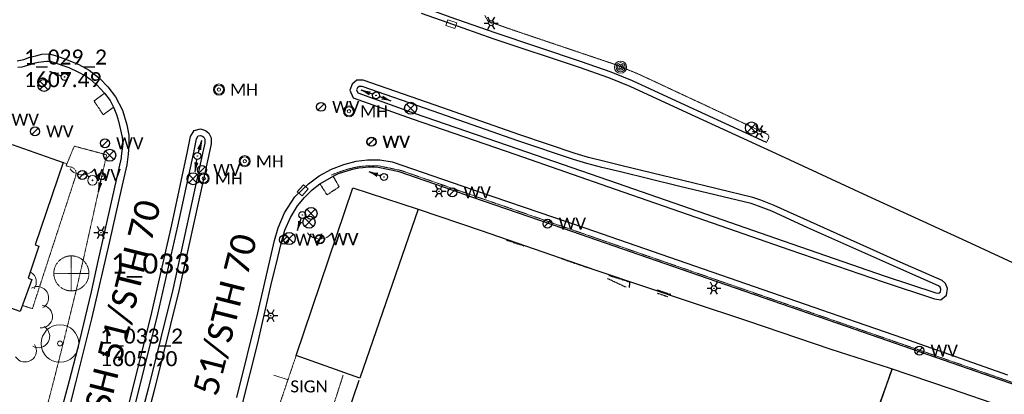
# Model space of a CAD drawing. Extents: x 386237 to 390135, y 96958 to 113752.
# Tile 22 of 116: x 387712 to 388105, y 98972 to 99122. Entities that reach past the tile are written whole.
import ezdxf
from ezdxf.enums import TextEntityAlignment as Align

# ---------------------------------------------------------------- set-up
doc = ezdxf.new("R2010")
doc.units = 0
doc.header["$MEASUREMENT"] = 0
for name, pattern in [('Wisdot1', [0.0625, 0.03125, -0.03125]), ('Wisdot3', [0.1875, 0.125, -0.0625]), ('Wisdot5', [0.1, 0.05, -0.05]), ('Wisdot6', [0.375, 0.125, -0.0625, 0.03125, -0.0625, 0.03125, -0.0625])]:
    doc.linetypes.add(name, pattern=pattern)
for name, color, linetype, lineweight in [('E_BLD', 231, 'Continuous', 25), ('E_BLD_HvyDash', 231, 'Wisdot3', 25), ('E_BLD_Steps', 31, 'Wisdot1', 25), ('E_DRN', 41, 'Continuous', 18), ('E_DWY', 51, 'Wisdot3', 18), ('E_LAND_Vegetation', 81, 'Continuous', 18), ('E_LTG', 21, 'Continuous', 25), ('E_MAP_Limits', 81, 'Wisdot3', 18), ('E_MAP_PassPoints', 41, 'Continuous', 18), ('E_MISCPROP', 31, 'Continuous', 18), ('E_PATH_Sidewalk', 51, 'Wisdot5', 18), ('E_RDWY', 21, 'Continuous', 25), ('E_RDWY_C_and_G', 21, 'Continuous', 25), ('E_RDWY_Name', 21, 'Continuous', 18), ('E_SGN', 21, 'Continuous', 18), ('E_SIG', 171, 'Continuous', 30), ('E_UTL_MH', 31, 'Continuous', 18), ('E_UTL_W', 171, 'Continuous', 25), ('E_UTL_WHydrant', 131, 'Continuous', 18), ('E_WTR_FlowLine', 131, 'Wisdot6', 18)]:
    doc.layers.add(name, color=color, linetype=linetype, lineweight=lineweight)
doc.styles.add('CalibriLight', font='calibril.ttf')

# ---------------------------------------------------------------- blocks, each defined once
blk = doc.blocks.new('PP_7')
at = {"layer": 'E_MAP_PassPoints', "lineweight": 0}
for radius in [7.5, 0.96]:
    blk.add_circle((0, 0), radius, dxfattribs=at)
blk = doc.blocks.new('PHOTOC_1')
at = {"layer": 'E_MAP_Limits', "lineweight": 0}
for p, q in [((0.12, 14.06), (0.06, -13.8)), ((-13.79, 0.03), (14.12, 0.01))]:
    blk.add_line(p, q, dxfattribs=at)
blk.add_circle((0.17, 0.03), 14, dxfattribs=at)
blk = doc.blocks.new('CULV')
at = {"color": 0, "linetype": 'ByBlock', "lineweight": -2, "transparency": 16777216}
blk.add_arc((0, 12.3), 12.3, 216.8699, 323.1301, dxfattribs=at)
blk = doc.blocks.new('HYD')
at = {"color": 0, "linetype": 'ByBlock', "lineweight": -2, "transparency": 16777216}
for p, q in [((-3.8, 3.8), (-8.3, 8.3)), ((3.8, 3.8), (8.3, 8.3))]:
    blk.add_line(p, q, dxfattribs=at)
for radius in [5.48, 0.42]:
    blk.add_circle((0, 0), radius, dxfattribs=at)
blk = doc.blocks.new('INLET')
at = {"color": 0, "linetype": 'ByBlock', "lineweight": -2, "transparency": 16777216, "flags": 128}
blk.add_lwpolyline([(-7.5, 10), (7.5, 10), (7.5, 0), (-7.5, 0)], close=True, dxfattribs=at)
blk = doc.blocks.new('LPOL')
at = {"color": 0, "linetype": 'ByBlock', "lineweight": -2, "transparency": 16777216}
for p, q in [((-4, 0), (-1.5, 0)), ((-0.75, 1.3), (-2, 3.46)), ((0.75, 1.3), (2, 3.46)), ((1.5, 0), (4, 0)), ((-2, -3.46), (-0.75, -1.3)), ((2, -3.46), (0.75, -1.3))]:
    blk.add_line(p, q, dxfattribs=at)
for radius in [1.5, 1.5, 1.5, 0.125]:
    blk.add_circle((0, 0), radius, dxfattribs=at)
blk = doc.blocks.new('MH')
at = {"color": 0, "linetype": 'ByBlock', "lineweight": -2, "transparency": 16777216}
for radius in [5, 4, 1.5]:
    blk.add_circle((0, 0), radius, dxfattribs=at)
at = {"color": 0, "linetype": 'ByBlock', "lineweight": -2, "transparency": 16777216, "style": 'CalibriLight'}
blk.add_text('MH', height=10.8, dxfattribs=at).set_placement((10, 0), align=Align.MIDDLE_LEFT)
blk = doc.blocks.new('PBX')
at = {"color": 0, "linetype": 'ByBlock', "lineweight": -2, "transparency": 16777216}
for p, q in [((4.9, 5.1), (-5.1, -5.1)), ((-5.1, 5), (5, -5.2))]:
    blk.add_line(p, q, dxfattribs=at)
blk.add_circle((0, 0), 7.21, dxfattribs=at)
blk = doc.blocks.new('POLE')
at = {"color": 0, "linetype": 'ByBlock', "lineweight": -2, "transparency": 16777216}
for radius in [4.46, 3.35, 2.23, 1.12]:
    blk.add_circle((0, 0), radius, dxfattribs=at)
blk = doc.blocks.new('SIGN')
at = {"color": 0, "linetype": 'ByBlock', "lineweight": -2, "transparency": 16777216, "style": 'CalibriLight'}
blk.add_text('SIGN', height=12, dxfattribs=at).set_placement((0, 0), align=Align.MIDDLE_CENTER)
blk = doc.blocks.new('WV')
at = {"color": 0, "linetype": 'ByBlock', "lineweight": -2, "transparency": 16777216}
blk.add_line((-2.83, -2.83), (2.83, 2.83), dxfattribs=at)
blk.add_circle((0, 0), 4, dxfattribs=at)
at = {"color": 0, "linetype": 'ByBlock', "lineweight": -2, "transparency": 16777216, "style": 'CalibriLight'}
blk.add_text('WV', height=10.8, dxfattribs=at).set_placement((10, 0), align=Align.MIDDLE_LEFT)

msp = doc.modelspace()

# ---------------------------------------------------------------- linework, layer by layer
at = {"layer": 'E_BLD'}
for p, q in [((387709.47, 99071.68), (387729.7, 99064.59)), ((387729.7, 99064.59), (387718.62, 99031.71)), ((387822.56, 98987.59), (387845.09, 99054.49)), ((387845.09, 99054.49), (387871.12, 99045.98)), ((387871.12, 99045.98), (387847.9, 98978.54)), ((387871.12, 99045.98), (387896.22, 99037.39)), ((387896.22, 99037.39), (387941.92, 99021.61)), ((387720.04, 99031.2), (387715.73, 99018.44)), ((387718.62, 99031.71), (387720.04, 99031.2)), ((387941.92, 99021.61), (387979.96, 99008.82)), ((387717.29, 99017.93), (387712.63, 99005.05)), ((387715.73, 99018.44), (387717.29, 99017.93)), ((387712.63, 99005.05), (387691.62, 99012.61)), ((387979.96, 99008.82), (388002.32, 99001.39)), ((388002.32, 99001.39), (388035.58, 98990.1)), ((388035.58, 98990.1), (388058.75, 98982.64)), ((387847.9, 98978.54), (387822.56, 98987.59)), ((388033.05, 98904.59), (388059.95, 98982.24)), ((388059.94, 98982.22), (388049.96, 98954.32)), ((388058.75, 98982.64), (388083.53, 98974.28)), ((387847.57, 98977.59), (387841.51, 98959.98)), ((388083.53, 98974.28), (388103.58, 98967.36))]:
    msp.add_line(p, q, dxfattribs=at)
at = {"layer": 'E_BLD_HvyDash', "flags": 128}
for points in [[(387746.2, 99092.18), (387742.02, 99089.06)], [(387742.02, 99089.06), (387745.66, 99083.61)], [(387745.66, 99083.61), (387749.8, 99086.59)], [(387831.98, 99056.05), (387834.8, 99051.66)], [(387839.68, 99054.87), (387837.3, 99059.13)], [(387834.8, 99051.66), (387839.68, 99054.87)]]:
    msp.add_lwpolyline(points, dxfattribs=at)
at = {"layer": 'E_BLD_Steps', "flags": 128}
for points in [[(387906.33, 99033.62), (387913.4, 99031.27)], [(387928.15, 99026.25), (387940.11, 99022.21)], [(387946.62, 99018.29), (387953.9, 99014.87)], [(387947.07, 99019.52), (387955.33, 99016.95)], [(387955.33, 99016.95), (387955.22, 99014.72)], [(387966.29, 99012.48), (387970.61, 99011.06)], [(387966.52, 99013.69), (387971.82, 99011.89)], [(387966.6, 99013.44), (387966.52, 99013.69)], [(387971.82, 99011.89), (387971.55, 99011.77)]]:
    msp.add_lwpolyline(points, dxfattribs=at)
at = {"layer": 'E_DWY', "flags": 128}
for points in [[(387908.68, 99117.46), (387899.06, 99120.85), (387897.67, 99123.19)], [(388009.91, 99072.59), (388010.88, 99074.47), (388010.84, 99074.99), (388010.54, 99075.67), (387959.25, 99099.67), (387950.17, 99103.45), (387908.68, 99117.46)], [(387806.14, 98904.75), (387805.33, 98907.03), (387805.35, 98908.7), (387805.7, 98910.12), (387806.75, 98911.46), (387808.09, 98912.37), (387809.86, 98912.71), (387812.11, 98912.37), (387815.72, 98911.38), (387817.04, 98911.21), (387818.46, 98911.56), (387819.54, 98912.46), (387841.28, 98979.76)]]:
    msp.add_lwpolyline(points, dxfattribs=at)
at = {"layer": 'E_LAND_Vegetation'}
for centre, start, end in [((387714.52, 99016.93), 322.9352, 57.2369), ((387719.39, 99010.56), 299.8309, 119.8309), ((387720.95, 99003.1), 265.1288, 85.1288), ((387719.85, 98995.17), 240.0258, 60.0258), ((387714.55, 98989.48), 212.888, 32.888)]:
    msp.add_arc(centre, 4.51, start, end, dxfattribs=at)
at = {"layer": 'E_PATH_Sidewalk', "flags": 128}
for points in [[(387729.7, 99064.59), (387731.19, 99063.91), (387734.14, 99071.07), (387747, 99067.64), (387747, 99067.46), (387737.96, 99026.82), (387735.16, 99014.58), (387729.57, 98991.74), (387729.57, 98991.74), (387726.3, 98978.83), (387726.3, 98978.83), (387719.31, 98951.78), (387719.31, 98951.78), (387719.17, 98951.24), (387719.17, 98951.24), (387715.85, 98938.63), (387715.85, 98938.63), (387713.9, 98931.35), (387713.9, 98931.35), (387712.51, 98926.41), (387712.51, 98926.41), (387708.98, 98914.33), (387708.98, 98914.33), (387705.98, 98904.63), (387705.98, 98904.63), (387703.92, 98897.87), (387703.92, 98897.87), (387703.37, 98895.8), (387703.37, 98895.8), (387702.53, 98892.63), (387702.53, 98892.63), (387697.83, 98876.47), (387697.83, 98876.47), (387689.94, 98851.85), (387689.94, 98851.85), (387687.16, 98843.52), (387687.16, 98843.52), (387677.09, 98813.38), (387677.09, 98813.38), (387675.11, 98807.42), (387675.11, 98807.42), (387669.88, 98791.57), (387669.88, 98791.57), (387669.6, 98790.75), (387665.15, 98787.01), (387647.41, 98779.08), (387638.51, 98778.77), (387638.24, 98778.23), (387618.94, 98784.96)], [(387731.18, 99063.91), (387730.87, 99063.21), (387733.35, 99062.59), (387734.17, 99062.03), (387734.74, 99061.32), (387734.94, 99060.33), (387734.67, 99059), (387717.46, 99006.23), (387713.53, 99007.53)], [(387735.58, 98741.64), (387782.03, 98877.34), (387784.32, 98876.56), (387789.77, 98891.42), (387797.44, 98913.76), (387807.31, 98943.49), (387812.93, 98959.19), (387822.56, 98987.59)]]:
    msp.add_lwpolyline(points, dxfattribs=at)
at = {"layer": 'E_RDWY', "flags": 128}
for points in [[(388009.91, 99072.59), (387977.56, 99087.42), (387956.59, 99097.17), (387947.97, 99100.63), (387936.25, 99104.76), (387901.78, 99116.21), (387883.88, 99122.57), (387873.35, 99126.34)], [(388177.25, 98997.1), (388143.6, 99008.98), (388134.58, 99012.33), (388124.35, 99017.01), (388089.72, 99033.08), (388050.32, 99051.11), (388013.93, 99067.99), (387976.52, 99085.15), (387955.6, 99094.87), (387947.09, 99098.29), (387935.44, 99102.4), (387900.97, 99113.85), (387883.04, 99120.21), (387872.51, 99123.99)], [(387711.38, 99105.09), (387713.99, 99105.68), (387716.39, 99106.53), (387718.79, 99107.13), (387721.24, 99107.75), (387724.2, 99107.89), (387727.47, 99106.9), (387731.7, 99105.4), (387736.02, 99103.58), (387740.08, 99101.33), (387744.4, 99097.97), (387747.58, 99094.7), (387750.51, 99090.76), (387753.32, 99085.42), (387755.09, 99079.61), (387755.87, 99075.44), (387755.92, 99071.49), (387755.67, 99067.83), (387755.07, 99063.55), (387753.13, 99054.93), (387748.1, 99032.52), (387741.03, 99002.19), (387734.64, 98976.65), (387727.85, 98949.74)], [(387952.39, 99063.2), (387944.92, 99065.03), (387938.99, 99066.51), (387933.73, 99068.1), (387911.65, 99075.56), (387877.96, 99087.36), (387849.25, 99097.33), (387846.73, 99097.35), (387844.82, 99095.84), (387843.94, 99093.44), (387845.28, 99090.33), (387868.7, 99081.93), (387910, 99067.69), (387949.59, 99053.95), (387988.21, 99040.46)], [(387951.79, 99060.77), (387944.32, 99062.6), (387938.32, 99064.1), (387932.97, 99065.72), (387910.84, 99073.2), (387877.14, 99085), (387848.81, 99094.83), (387847.59, 99094.84), (387846.92, 99094.32), (387846.63, 99093.51), (387847.14, 99092.32), (387869.53, 99084.29), (387910.82, 99070.05), (387950.42, 99056.31), (387989.04, 99042.82)], [(387736.89, 98899.16), (387744.94, 98926.64), (387754.52, 98962.55), (387765.06, 99004.7), (387773.01, 99039.63), (387779.27, 99069), (387780.44, 99074.89), (387781.85, 99077.29), (387784.42, 99077.95), (387786.4, 99077.37), (387787.74, 99076.3), (387788.63, 99074.44), (387788.66, 99071.99), (387787.73, 99067.63), (387775.82, 99013.36)], [(387739.29, 98898.46), (387747.34, 98925.97), (387756.94, 98961.93), (387767.5, 99004.11), (387775.45, 99039.09), (387781.72, 99068.5), (387782.8, 99073.99), (387783.48, 99075.12), (387784.38, 99075.36), (387785.23, 99075.11), (387785.73, 99074.7), (387786.14, 99073.85), (387786.16, 99072.24), (387785.28, 99068.16), (387773.37, 99013.9)], [(387798.97, 98970.82), (387807.26, 99004.53), (387813.89, 99033.4), (387815.38, 99038.46), (387817.9, 99044.5), (387821.99, 99050.91), (387827.39, 99056.06), (387831.66, 99059.18), (387836.6, 99061.93), (387841.57, 99063.78), (387846.42, 99065.12), (387850.94, 99065.65), (387855.89, 99065.55), (387860.73, 99064.77), (387880.88, 99057.95), (387900.84, 99051.02), (387937.48, 99038.45), (388042.12, 99002.18), (388064.05, 98994.64), (388105.89, 98979.91)], [(387989.04, 99042.82), (388020, 99032.1), (388057.22, 99019.26), (388077.33, 99012.57), (388078.56, 99012.43), (388079.23, 99012.95), (388079.38, 99013.97), (388079.06, 99014.82), (388078.46, 99015.35), (388062.21, 99022.52), (388026.4, 99038.55), (388012.02, 99045.14), (388006.77, 99047.16), (388003.82, 99048.19), (387975.43, 99055.01), (387951.79, 99060.77)], [(387988.22, 99040.45), (388019.18, 99029.74), (388056.41, 99016.89), (388076.79, 99010.11), (388079.3, 99009.83), (388081.56, 99011.6), (388081.95, 99014.24), (388081.19, 99016.28), (388079.82, 99017.48), (388063.22, 99024.8), (388027.43, 99040.83), (388012.99, 99047.45), (388007.63, 99049.51), (388004.52, 99050.6), (387976.02, 99057.44), (387952.38, 99063.2)], [(387775.8, 99013.3), (387766.04, 98973.64), (387756.02, 98935.79), (387748.83, 98897.46), (387742.13, 98861.15), (387740.35, 98851.97), (387738.54, 98844.3), (387736.1, 98836.12), (387734, 98829.79), (387732.96, 98827.48), (387730.81, 98826.48), (387728.89, 98826.19), (387726.37, 98826.89), (387725.37, 98829.05), (387724.51, 98835.8), (387723.92, 98844.83), (387723.88, 98849.54), (387724.14, 98853.45), (387724.87, 98857.69), (387725.87, 98862.52), (387728.58, 98871.1), (387736.9, 98899.17)], [(387773.37, 99013.9), (387763.62, 98974.25), (387753.58, 98936.34), (387746.37, 98897.91), (387739.68, 98861.62), (387737.91, 98852.49), (387736.12, 98844.94), (387733.72, 98836.87), (387731.67, 98830.7), (387731.06, 98829.35), (387730.08, 98828.9), (387729.04, 98828.74), (387728.15, 98828.99), (387727.8, 98829.75), (387727, 98836.04), (387726.42, 98844.93), (387726.39, 98849.47), (387726.63, 98853.16), (387727.32, 98857.23), (387728.29, 98861.88), (387730.97, 98870.37), (387739.29, 98898.46)]]:
    msp.add_lwpolyline(points, dxfattribs=at)
at = {"layer": 'E_RDWY_C_and_G'}
for p, q in [((387711.72, 99102.53), (387713.4, 99102.7)), ((387713.4, 99102.7), (387716.09, 99103.53)), ((387713.4, 99102.7), (387713.4, 99102.7)), ((387716.09, 99103.53), (387716.52, 99103.7)), ((387716.09, 99103.53), (387716.09, 99103.53)), ((387716.52, 99103.7), (387718.58, 99104.33)), ((387718.58, 99104.33), (387719.84, 99104.59)), ((387718.58, 99104.33), (387718.58, 99104.33)), ((387719.84, 99104.59), (387722.03, 99104.88)), ((387719.84, 99104.59), (387719.84, 99104.59)), ((387722.03, 99104.88), (387723.23, 99105)), ((387722.03, 99104.88), (387722.03, 99104.88)), ((387723.23, 99105), (387723.23, 99105)), ((387723.23, 99105), (387723.76, 99105)), ((387723.76, 99105), (387723.76, 99105)), ((387723.76, 99105), (387724.98, 99104.86)), ((387724.98, 99104.86), (387724.98, 99104.86)), ((387724.98, 99104.86), (387731.94, 99102.41)), ((387731.94, 99102.41), (387735.6, 99100.7)), ((387735.6, 99100.7), (387738.6, 99099.06)), ((387738.6, 99099.06), (387738.6, 99099.06)), ((387738.6, 99099.06), (387740.43, 99097.76)), ((387740.43, 99097.76), (387740.43, 99097.76)), ((387740.43, 99097.76), (387742.72, 99095.84)), ((387742.72, 99095.84), (387742.72, 99095.84)), ((387742.72, 99095.84), (387743.21, 99095.41)), ((387743.21, 99095.41), (387743.21, 99095.41)), ((387743.21, 99095.41), (387744.5, 99094.11)), ((387744.5, 99094.11), (387744.5, 99094.11)), ((387744.5, 99094.11), (387746.2, 99092.18)), ((387746.2, 99092.18), (387746.2, 99092.18)), ((387746.2, 99092.18), (387748.38, 99089.23)), ((387748.38, 99089.23), (387748.38, 99089.23)), ((387748.38, 99089.23), (387749.8, 99086.59)), ((387749.8, 99086.59), (387749.8, 99086.59)), ((387749.8, 99086.59), (387750.18, 99085.69)), ((387750.18, 99085.69), (387750.18, 99085.69)), ((387750.18, 99085.69), (387750.95, 99083.63)), ((387750.95, 99083.63), (387750.95, 99083.63)), ((387750.95, 99083.63), (387751.74, 99081.09)), ((387751.74, 99081.09), (387751.74, 99081.09)), ((387751.74, 99081.09), (387753.28, 99074.6)), ((387753.49, 99072.03), (387752.89, 99067.03)), ((387753.28, 99074.6), (387753.28, 99074.6)), ((387753.28, 99074.6), (387753.49, 99072.03)), ((387753.49, 99072.03), (387753.49, 99072.03)), ((387752.8, 99066.44), (387743.55, 99025.15)), ((387752.89, 99067.03), (387752.8, 99066.44)), ((387752.89, 99067.03), (387752.89, 99067.03)), ((387743.55, 99025.15), (387740.86, 99013.02)), ((387743.55, 99025.15), (387743.55, 99025.15)), ((387740.86, 99013.02), (387735.4, 98990.23)), ((387740.86, 99013.02), (387740.86, 99013.02)), ((387735.4, 98990.23), (387732.12, 98977.39)), ((387735.4, 98990.23), (387735.4, 98990.23)), ((387732.12, 98977.39), (387725.65, 98953.18)), ((387732.12, 98977.39), (387732.12, 98977.39))]:
    msp.add_line(p, q, dxfattribs=at)
for points in [[(387888.14, 99052.33), (387863.64, 99060.87), (387855.25, 99062.58), (387853.63, 99062.66), (387851.34, 99062.65), (387849.05, 99062.47), (387847.44, 99062.26), (387846.18, 99062.03), (387844.4, 99061.63), (387842.66, 99061.14), (387841.44, 99060.73), (387839.28, 99059.99), (387836.88, 99058.88)], [(387888.14, 99052.33), (387928.8, 99038.32), (387982.78, 99019.59), (388041.59, 98999.23), (388103.27, 98977.82)]]:
    msp.add_lwpolyline(points, dxfattribs=at)
at = {"layer": 'E_RDWY_C_and_G', "flags": 128}
for points in [[(387800.88, 98967.2), (387807.2, 98991.89), (387812.48, 99015.34), (387815.19, 99026.69), (387816.54, 99032.29), (387818.02, 99037.56), (387820.23, 99042.57), (387823.11, 99047.22), (387823.11, 99047.22), (387825.83, 99050.59), (387828.89, 99053.63), (387828.89, 99053.63), (387831.98, 99056.05), (387836.88, 99058.88)], [(388103.27, 98977.82), (388109.35, 98975.79), (388111.43, 98974.98)]]:
    msp.add_lwpolyline(points, dxfattribs=at)
at = {"layer": 'E_SGN'}
msp.add_line((387813.62, 98979.77), (387819.36, 98977.81), dxfattribs=at)
at = {"layer": 'E_SIG'}
for p, q in [((387724.29, 99100.91), (387728.98, 99099.17)), ((387848.37, 99093.53), (387853.06, 99091.79)), ((387860.36, 99089.06), (387855.67, 99090.81)), ((387784.89, 99073.32), (387783.54, 99068.5)), ((387782.33, 99060.81), (387782.98, 99065.77)), ((387851.48, 99060.92), (387856.2, 99059.24)), ((387743.77, 99052.85), (387744.88, 99057.73)), ((387823.07, 99037.49), (387824.56, 99042.27))]:
    msp.add_line(p, q, dxfattribs=at)
at = {"layer": 'E_SIG', "flags": 128}
for points in [[(387727.92, 99100.17), (387726.86, 99099.96), (387727.52, 99099.1)], [(387851.99, 99092.79), (387850.94, 99092.58), (387851.59, 99091.72)], [(387856.73, 99089.81), (387857.79, 99090.02), (387857.13, 99090.88)], [(387784.45, 99069.64), (387784.15, 99070.68), (387783.35, 99069.95)], [(387782.24, 99064.51), (387782.68, 99063.53), (387783.37, 99064.36)], [(387855.12, 99060.23), (387854.07, 99060), (387854.74, 99059.15)], [(387744.02, 99056.54), (387744.38, 99055.53), (387745.14, 99056.29)], [(387823.62, 99041.15), (387823.89, 99040.11), (387824.71, 99040.81)]]:
    msp.add_lwpolyline(points, dxfattribs=at)
at = {"layer": 'E_SIG'}
for centre, radius in [((387730.29, 99098.68), 1.37), ((387730.29, 99098.68), 0.105), ((387854.36, 99091.3), 1.37), ((387854.36, 99091.3), 0.105), ((387783.16, 99067.16), 1.37), ((387783.16, 99067.16), 0.105), ((387745.19, 99059.09), 1.37), ((387857.51, 99058.77), 1.37), ((387745.19, 99059.09), 0.105), ((387857.51, 99058.77), 0.105), ((387824.98, 99043.6), 1.37), ((387824.98, 99043.6), 0.105)]:
    msp.add_circle(centre, radius, dxfattribs=at)
for centre, start, end in [((387728.48, 99112.14), 249.564, 267.3264), ((387852.55, 99104.77), 249.564, 267.3264), ((387856.17, 99077.83), 69.564, 87.3264), ((387796.43, 99070.07), 164.2847, 182.047), ((387770.45, 99062.36), 352.5852, 10.3475), ((387855.52, 99072.21), 250.3469, 268.1092), ((387732.08, 99055.51), 347.206, 4.9684), ((387811.63, 99041.07), 342.6415, 0.4038)]:
    msp.add_arc(centre, 11.99, start, end, dxfattribs=at)
at = {"layer": 'E_SIG', "extrusion": (0, 0, -1)}
for centre, start, end in [((-387720.11, 99089.68), 110.436, 128.1983), ((-387844.18, 99082.3), 110.436, 128.1983), ((-387864.54, 99100.3), 290.436, 308.1983), ((-387773.35, 99076.56), 195.7153, 213.4776), ((-387794.22, 99059.26), 7.4148, 25.1771), ((-387847.45, 99049.63), 109.6531, 127.4155), ((-387755.46, 99050.2), 12.794, 30.5563), ((-387834.51, 99033.91), 17.3585, 35.1208)]:
    msp.add_arc(centre, 11.99, start, end, dxfattribs=at)
at = {"layer": 'E_WTR_FlowLine'}
msp.add_lwpolyline([(388111.41, 98975.58), (388068.4, 98990.55), (388024.39, 99005.8), (387966.32, 99025.93), (387919.16, 99042.33), (387888.47, 99052.95), (387864.28, 99061.37), (387855.48, 99063.2), (387853.8, 99063.27), (387851.41, 99063.24), (387849.03, 99063.06), (387847.36, 99062.83), (387846.08, 99062.6), (387844.29, 99062.2), (387842.53, 99061.71), (387841.3, 99061.31), (387839.19, 99060.59), (387836.49, 99059.51)], dxfattribs=at)

# ---------------------------------------------------------------- block references
at = {"layer": 'E_DRN', "xscale": 0.25, "yscale": 0.25, "zscale": 0.25}
for p, rotation in [((387884.8, 99120.91), 161.0784442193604), ((387826.12, 99052.62), 49.29156252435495)]:
    msp.add_blockref('INLET', p, dxfattribs=dict(at, rotation=rotation))
at = {"layer": 'E_DRN', "xscale": 0.5, "yscale": 0.5, "zscale": 0.5}
for p in [(387737.38, 99059.59), (387831.95, 99034.02)]:
    msp.add_blockref('CULV', p, dxfattribs=at)
at = {"layer": 'E_LTG', "xscale": 0.692840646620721, "yscale": 0.692840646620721, "zscale": 0.692840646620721}
for p in [(387900.25, 99120.15), (388007.05, 99076.94), (387879.49, 99053.07), (387744.74, 99036.57), (387988.98, 99014.38), (387812.43, 99003.45)]:
    msp.add_blockref('LPOL', p, dxfattribs=at)
at = {"layer": 'E_MAP_Limits', "lineweight": 0, "xscale": 0.4999999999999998, "yscale": 0.4999999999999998, "zscale": 0.4999999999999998, "rotation": 359.9591788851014}
msp.add_blockref('PHOTOC_1', (387732.91, 99020.3), dxfattribs=at)
at = {"layer": 'E_MAP_PassPoints', "lineweight": 0, "rotation": 359.9591788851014}
msp.add_blockref('PP_7', (387728.45, 98992.34), dxfattribs=at)
at = {"layer": 'E_MISCPROP', "xscale": 0.5377037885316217, "yscale": 0.5377037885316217, "zscale": 0.5377037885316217}
msp.add_blockref('POLE', (387951.76, 99102.57), dxfattribs=at)
at = {"layer": 'E_SGN', "xscale": 0.3999999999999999, "yscale": 0.3999999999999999, "zscale": 0.3999999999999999}
msp.add_blockref('SIGN', (387827.66, 98975.23), dxfattribs=at)
at = {"layer": 'E_SIG', "xscale": 0.3326853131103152, "yscale": 0.3326853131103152, "zscale": 0.3326853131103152}
for p in [(387722.09, 99095.3), (387868.16, 99086.16), (388003.92, 99078.31), (387748.25, 99067.44), (387781.5, 99058.09), (387828.47, 99044.24), (387827.66, 99040.73), (387819.8, 99034.24)]:
    msp.add_blockref('PBX', p, dxfattribs=at)
at = {"layer": 'E_UTL_MH', "xscale": 0.4444444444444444, "yscale": 0.4444444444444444, "zscale": 0.4444444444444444}
for p in [(387791.79, 99093.64), (387843.59, 99084.96), (387802.04, 99065.07), (387785.7, 99058.22)]:
    msp.add_blockref('MH', p, dxfattribs=at)
at = {"layer": 'E_UTL_W', "xscale": 0.4444444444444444, "yscale": 0.4444444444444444, "zscale": 0.4444444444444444}
for p in [(387832.42, 99086.74), (387704.72, 99081.6), (387718.5, 99076.94), (387852.47, 99072.79), (387852.58, 99072.83), (387746.38, 99072.22), (387785.02, 99061.58), (387737.38, 99059.59), (387884.76, 99052.61), (387922.66, 99040.14), (387817.72, 99033.74), (387831.95, 99034.02), (387831.99, 99033.84), (388070.82, 98989.5, 1608.16)]:
    msp.add_blockref('WV', p, dxfattribs=at)
at = {"layer": 'E_UTL_WHydrant', "xscale": 0.3477624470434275, "yscale": 0.3477624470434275, "zscale": 0.3477624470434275}
msp.add_blockref('HYD', (387741.4, 99057.42), dxfattribs=at)

# ---------------------------------------------------------------- texts
at = {"layer": 'E_MAP_Limits', "lineweight": 0, "style": 'CalibriLight'}
msp.add_text('1_033', height=8, rotation=359.9593, dxfattribs=at).set_placement((387748.74, 99020.25))
at = {"layer": 'E_MAP_PassPoints', "lineweight": 0, "style": 'CalibriLight'}
for s, p in [('1_029_2', (387714.15, 99103.61)), ('1_029_2', (387714.15, 99103.61)), ('1607.49', (387714.15, 99094.61)), ('1607.49', (387714.15, 99094.61))]:
    msp.add_text(s, height=6, dxfattribs=at).set_placement(p)
for s, p in [('1_033_2', (387744.45, 98992.32)), ('1605.90', (387744.45, 98983.32))]:
    msp.add_text(s, height=6, rotation=359.9593, dxfattribs=at).set_placement(p)
at = {"layer": 'E_RDWY_Name', "style": 'CalibriLight'}
for rotation, p in [(75.9596, (387745.45, 98954.88)), (75.8223, (387783.56, 98941.39))]:
    msp.add_text('USH 51/STH 70', height=10, rotation=rotation, dxfattribs=at).set_placement(p)

doc.saveas('drawing.dxf')
